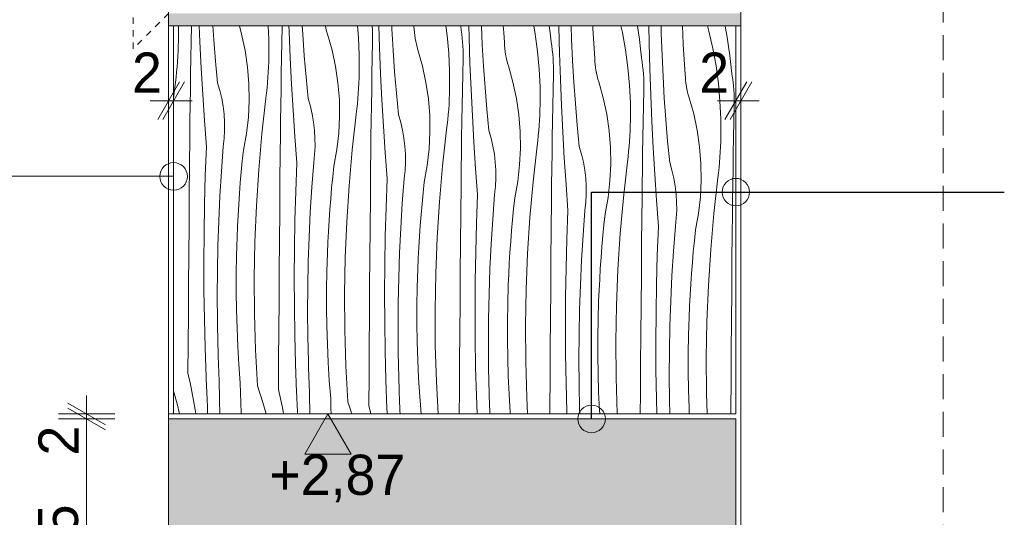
# Model space of a CAD drawing. Extents: x -366324 to -207045, y 68808 to 138616.
# Tile 73 of 170: x -306755 to -302832, y 92395 to 94377. Entities that reach past the tile are written whole.
import ezdxf

# ---------------------------------------------------------------- set-up
doc = ezdxf.new("R2010")
doc.units = 0
doc.header["$MEASUREMENT"] = 0
for name, pattern in [('Dashed', [564.444447, 282.222223, -282.222223]), ('Hidden Line', [50, 25, -25]), ('Krawędzie ukryte', [150, 100, -50])]:
    doc.linetypes.add(name, pattern=pattern)
for name, color, linetype, lineweight in [('A-Opisy_Nr_Pióra__21', 7, 'Continuous', 9), ('Arch kolorystyka_Nr_Pióra__41', 7, 'Continuous', 15), ('Arch okna_Nr_Pióra__21', 7, 'Continuous', 9), ('Arch wymiary_Nr_Pióra__19', 255, 'Continuous', 13), ('Arch wymiary_Nr_Pióra__21', 7, 'Continuous', 9), ('Arch ściany zewnętrzne_Nr_Pióra__21', 7, 'Continuous', 9), ('INWENT.ŚCIANY_Nr_Pióra__21', 7, 'Continuous', 9)]:
    doc.layers.add(name, color=color, linetype=linetype, lineweight=lineweight)
doc.layers.add('Arch kolorystyka_Nr_Pióra__22', color=7, linetype='Continuous', lineweight=9, true_color=0x7f7f7f)
doc.layers.add('Arch kolorystyka_Nr_Pióra__81', color=7, linetype='Continuous', lineweight=9, true_color=0x5d5d5d)
doc.layers.add('Arch wymiary', color=7, linetype='Continuous')
doc.styles.add('GENERATED_STYLE_1', font='txt')
doc.dimstyles.new('GENERATED_STYLE__2', dxfattribs={"dimtxt": 160.000002, "dimasz": 114, "dimexe": 0.18, "dimexo": 0, "dimgap": 0.09, "dimtad": 1, "dimdec": 0, "dimlfac": 0.1, "dimzin": 0, "dimdsep": 46, "dimtxsty": 'GENERATED_STYLE_1', "dimblk": 'ARROWHEAD_2', "dimblk1": 'ARROWHEAD_2', "dimblk2": 'ARROWHEAD_2', "dimcen": 0.09, "dimclrd": 7, "dimclre": 7, "dimclrt": 7, "dimazin": 0, "dimtfac": 1, "dimtdec": 4, "dimtmove": 0, "dimatfit": 3, "dimfxl": 0, "dimtolj": 1, "dimtzin": 0, "dimarcsym": 0})
doc.dimstyles.new('GENERATED_STYLE__4', dxfattribs={"dimtxt": 160.000002, "dimasz": 114, "dimexe": 0.18, "dimexo": 0, "dimgap": 0.09, "dimtad": 1, "dimtih": 1, "dimtoh": 1, "dimdec": 0, "dimlfac": 0.1, "dimzin": 0, "dimdsep": 46, "dimtxsty": 'GENERATED_STYLE_1', "dimblk": 'ARROWHEAD_2', "dimblk1": 'ARROWHEAD_2', "dimblk2": 'ARROWHEAD_2', "dimcen": 0.09, "dimclrd": 7, "dimclre": 7, "dimclrt": 7, "dimazin": 0, "dimtfac": 1, "dimtdec": 4, "dimtmove": 0, "dimatfit": 3, "dimfxl": 0, "dimtolj": 1, "dimtzin": 0, "dimarcsym": 0})
doc.dimstyles.new('GENERATED_STYLE__8', dxfattribs={"dimtxt": 0.18, "dimasz": 218.88, "dimexe": 0.18, "dimexo": 0.0625, "dimgap": 0.09, "dimtad": 0, "dimtih": 1, "dimtoh": 1, "dimdec": 4, "dimzin": 0, "dimdsep": 46, "dimcen": 0.09, "dimadec": 0, "dimazin": 0, "dimtfac": 1, "dimtdec": 4, "dimtmove": 0, "dimatfit": 3, "dimldrblk": 'ARROWHEAD_1', "dimfxl": 0, "dimtolj": 1, "dimtzin": 0, "dimarcsym": 0})

# ---------------------------------------------------------------- blocks, each defined once
blk = doc.blocks.new('*X90')
at = {"layer": 'Arch kolorystyka_Nr_Pióra__22', "linetype": 'Continuous'}
for p, q in [((-306122.5, 94352), (-306122.4, 94292.8)), ((-306071.7, 94288.5), (-306070.4, 94351.2)), ((-306070.4, 94351.2), (-306070.4, 94352)), ((-306037, 94289), (-306039.6, 94352)), ((-305981.3, 94296.9), (-305985.2, 94352)), ((-305870.4, 94319.5), (-305879.6, 94352)), ((-305764.7, 94352), (-305762.3, 94299.8)), ((-305710.2, 94287.6), (-305708.9, 94350.3)), ((-305708.9, 94350.3), (-305708.9, 94352)), ((-305681.1, 94330.1), (-305681.9, 94352)), ((-305627.2, 94318.9), (-305629.1, 94352)), ((-305534.6, 94342.8), (-305536.7, 94352)), ((-305409.5, 94352), (-305405.4, 94306.8)), ((-305350.3, 94351.3), (-305350.4, 94352)), ((-305349.3, 94335.2), (-305350.3, 94351.3)), ((-305320.9, 94266.6), (-305323.8, 94352)), ((-305272.1, 94341), (-305272.6, 94352)), ((-305183.8, 94349.6), (-305184, 94352)), ((-305183.3, 94337.8), (-305183.8, 94349.6)), ((-305056.8, 94352), (-305051.6, 94313.5)), ((-304997.7, 94352), (-304997.7, 94351.9)), ((-304995.3, 94336), (-304997.7, 94351.9)), ((-304964.2, 94307.8), (-304965.3, 94352)), ((-304911.8, 94277.5), (-304915.4, 94352)), ((-304826.4, 94326), (-304828, 94352)), ((-304706.7, 94352), (-304700.9, 94319.9)), ((-304644.9, 94352), (-304641.5, 94325)), ((-304606.6, 94349), (-304606.7, 94352)), ((-304604, 94244.3), (-304606.6, 94349)), ((-304555.7, 94299.6), (-304557.6, 94352)), ((-304470.9, 94342.2), (-304471.4, 94352)), ((-304359.2, 94352), (-304353.3, 94325.8)), ((-304293.9, 94352), (-304291.1, 94334.4)), ((-304246.4, 94285.5), (-304247.5, 94352)), ((-304198.6, 94321.8), (-304199.3, 94352)), ((-304112.6, 94318.6), (-304114, 94352)), ((-304014.4, 94352), (-304008.7, 94331.1)), ((-303944.6, 94352), (-303943, 94343.5)), ((-305856.4, 94254.4), (-305870.4, 94319.5)), ((-305676.8, 94225.5), (-305681.1, 94330.1)), ((-305621.1, 94233.4), (-305627.2, 94318.9)), ((-305531.7, 94331.3), (-305534.6, 94342.8)), ((-305528.3, 94320), (-305531.7, 94331.3)), ((-305510.2, 94256), (-305528.3, 94320)), ((-305405.4, 94306.8), (-305402.1, 94236.3)), ((-305348.7, 94319.1), (-305349.3, 94335.2)), ((-305348.5, 94302.9), (-305348.7, 94319.1)), ((-305267, 94255.4), (-305272.1, 94341)), ((-305182.4, 94326), (-305183.3, 94337.8)), ((-305181, 94314.2), (-305182.4, 94326)), ((-305179.2, 94302.5), (-305181, 94314.2)), ((-305051.6, 94313.5), (-305045.2, 94243.3)), ((-304993.2, 94319.9), (-304995.3, 94336)), ((-304991.4, 94303.9), (-304993.2, 94319.9)), ((-304960.7, 94203.1), (-304964.2, 94307.8)), ((-304823.6, 94286.1), (-304826.4, 94326)), ((-304700.9, 94319.9), (-304691.4, 94250)), ((-304641.5, 94325), (-304637.5, 94288.4)), ((-304468.7, 94302.3), (-304470.9, 94342.2)), ((-304353.3, 94325.8), (-304340.7, 94256.4)), ((-304291.1, 94334.4), (-304285.9, 94298)), ((-304195.5, 94236.1), (-304198.6, 94321.8)), ((-304110.7, 94278.7), (-304112.6, 94318.6)), ((-304008.7, 94331.1), (-303993, 94262.3)), ((-303943, 94343.5), (-303936.6, 94307.3)), ((-303936.6, 94307.3), (-303930.9, 94270.9)), ((-306123.7, 94251.5), (-306122.9, 94272.1)), ((-306122.9, 94272.1), (-306122.4, 94292.8)), ((-306072.8, 94225.8), (-306071.7, 94288.5)), ((-306031.8, 94184.4), (-306037, 94289)), ((-305974.2, 94211.5), (-305981.3, 94296.9)), ((-305762.3, 94299.8), (-305762.2, 94229.2)), ((-305711.4, 94225), (-305710.2, 94287.6)), ((-305350, 94224.1), (-305348.7, 94286.8)), ((-305348.7, 94286.8), (-305348.5, 94302.9)), ((-305177, 94290.9), (-305179.2, 94302.5)), ((-305174.4, 94279.3), (-305177, 94290.9)), ((-305171.5, 94267.8), (-305174.4, 94279.3)), ((-305168.1, 94256.5), (-305171.5, 94267.8)), ((-304990.1, 94287.8), (-304991.4, 94303.9)), ((-304989.1, 94271.7), (-304990.1, 94287.8)), ((-304988.5, 94255.6), (-304989.1, 94271.7)), ((-304906.8, 94191.9), (-304911.8, 94277.5)), ((-304823.1, 94274.3), (-304823.6, 94286.1)), ((-304822.1, 94262.5), (-304823.1, 94274.3)), ((-304635, 94272.4), (-304637.5, 94288.4)), ((-304633, 94256.4), (-304635, 94272.4)), ((-304551.6, 94214), (-304555.7, 94299.6)), ((-304466.2, 94262.5), (-304468.7, 94302.3)), ((-304285.9, 94298), (-304281.3, 94261.5)), ((-304243.8, 94180.8), (-304246.4, 94285.5)), ((-304108.5, 94238.8), (-304110.7, 94278.7)), ((-303930.9, 94270.9), (-303925.7, 94234.5)), ((-306126.1, 94210.4), (-306124.8, 94231)), ((-306124.8, 94231), (-306123.7, 94251.5)), ((-305846.8, 94188.6), (-305856.4, 94254.4)), ((-305762.7, 94208.6), (-305762.2, 94229.2)), ((-305614, 94147.9), (-305621.1, 94233.4)), ((-305496.2, 94190.9), (-305510.2, 94256)), ((-305402.1, 94236.3), (-305402, 94165.7)), ((-305316.6, 94162), (-305320.9, 94266.6)), ((-305260.9, 94169.9), (-305267, 94255.4)), ((-305149.9, 94192.5), (-305168.1, 94256.5)), ((-305045.2, 94243.3), (-305041.9, 94172.8)), ((-304988.3, 94239.4), (-304988.5, 94255.6)), ((-304988.5, 94223.3), (-304988.3, 94239.4)), ((-304820.8, 94250.7), (-304822.1, 94262.5)), ((-304819, 94239), (-304820.8, 94250.7)), ((-304816.8, 94227.3), (-304819, 94239)), ((-304691.4, 94250), (-304685, 94179.7)), ((-304631.2, 94240.4), (-304633, 94256.4)), ((-304629.9, 94224.3), (-304631.2, 94240.4)), ((-304600.5, 94139.6), (-304604, 94244.3)), ((-304463.4, 94222.6), (-304466.2, 94262.5)), ((-304340.7, 94256.4), (-304331.2, 94186.5)), ((-304281.3, 94261.5), (-304277.3, 94224.9)), ((-304191.4, 94150.4), (-304195.5, 94236.1)), ((-304106, 94198.9), (-304108.5, 94238.8)), ((-303993, 94262.3), (-303980.5, 94192.9)), ((-303925.7, 94234.5), (-303921.1, 94198)), ((-306129.6, 94169.3), (-306127.8, 94189.8)), ((-306127.8, 94189.8), (-306126.1, 94210.4)), ((-306073.8, 94163.1), (-306072.8, 94225.8)), ((-305966, 94126.1), (-305974.2, 94211.5)), ((-305841.4, 94122.3), (-305846.8, 94188.6)), ((-305763.5, 94188), (-305762.7, 94208.6)), ((-305712.6, 94162.3), (-305711.4, 94225)), ((-305671.6, 94120.9), (-305676.8, 94225.5)), ((-305486.6, 94125.1), (-305496.2, 94190.9)), ((-305351.2, 94161.5), (-305350, 94224.1)), ((-305136, 94127.4), (-305149.9, 94192.5)), ((-304989.8, 94160.6), (-304988.5, 94223.3)), ((-304956.4, 94098.5), (-304960.7, 94203.1)), ((-304900.7, 94106.4), (-304906.8, 94191.9)), ((-304814.2, 94215.8), (-304816.8, 94227.3)), ((-304811.2, 94204.3), (-304814.2, 94215.8)), ((-304807.9, 94193), (-304811.2, 94204.3)), ((-304789.7, 94128.9), (-304807.9, 94193)), ((-304628.9, 94208.2), (-304629.9, 94224.3)), ((-304628.3, 94192.1), (-304628.9, 94208.2)), ((-304628.1, 94175.9), (-304628.3, 94192.1)), ((-304546.6, 94128.4), (-304551.6, 94214)), ((-304462.9, 94210.8), (-304463.4, 94222.6)), ((-304461.9, 94198.9), (-304462.9, 94210.8)), ((-304460.6, 94187.2), (-304461.9, 94198.9)), ((-304274.8, 94208.9), (-304277.3, 94224.9)), ((-304272.7, 94192.9), (-304274.8, 94208.9)), ((-304271, 94176.9), (-304272.7, 94192.9)), ((-304103.2, 94159.1), (-304106, 94198.9)), ((-303980.5, 94192.9), (-303971, 94123)), ((-303921.1, 94198), (-303917.1, 94161.4)), ((-306131.8, 94148.8), (-306129.6, 94169.3)), ((-306074.7, 94100.5), (-306073.8, 94163.1)), ((-306025.7, 94079.8), (-306031.8, 94184.4)), ((-305765.9, 94146.9), (-305764.6, 94167.5)), ((-305764.6, 94167.5), (-305763.5, 94188)), ((-305713.6, 94099.6), (-305712.6, 94162.3)), ((-305402.5, 94145.1), (-305402, 94165.7)), ((-305352.4, 94098.8), (-305351.2, 94161.5)), ((-305311.4, 94057.4), (-305316.6, 94162)), ((-305253.8, 94084.4), (-305260.9, 94169.9)), ((-305041.9, 94172.8), (-305041.8, 94102.2)), ((-304991, 94097.9), (-304989.8, 94160.6)), ((-304685, 94179.7), (-304681.7, 94109.3)), ((-304629.6, 94097.1), (-304628.3, 94159.8)), ((-304628.3, 94159.8), (-304628.1, 94175.9)), ((-304458.8, 94175.5), (-304460.6, 94187.2)), ((-304456.6, 94163.8), (-304458.8, 94175.5)), ((-304454, 94152.3), (-304456.6, 94163.8)), ((-304451, 94140.8), (-304454, 94152.3)), ((-304331.2, 94186.5), (-304324.8, 94116.2)), ((-304269.7, 94160.8), (-304271, 94176.9)), ((-304268.7, 94144.7), (-304269.7, 94160.8)), ((-304240.3, 94076.1), (-304243.8, 94180.8)), ((-304186.4, 94064.9), (-304191.4, 94150.4)), ((-304102.7, 94147.2), (-304103.2, 94159.1)), ((-303914.6, 94145.4), (-303917.1, 94161.4)), ((-306141.4, 94063.9), (-306134.2, 94128.3)), ((-306134.2, 94128.3), (-306131.8, 94148.8)), ((-305956.9, 94095.2), (-305966, 94126.1)), ((-305840.4, 94055.7), (-305841.4, 94122.3)), ((-305769.4, 94105.8), (-305767.5, 94126.3)), ((-305767.5, 94126.3), (-305765.9, 94146.9)), ((-305665.5, 94016.3), (-305671.6, 94120.9)), ((-305605.8, 94062.6), (-305614, 94147.9)), ((-305481.2, 94058.7), (-305486.6, 94125.1)), ((-305404.4, 94103.9), (-305403.3, 94124.5)), ((-305403.3, 94124.5), (-305402.5, 94145.1)), ((-305126.4, 94061.5), (-305136, 94127.4)), ((-304775.8, 94063.9), (-304789.7, 94128.9)), ((-304596.2, 94035), (-304600.5, 94139.6)), ((-304540.5, 94042.8), (-304546.6, 94128.4)), ((-304447.7, 94129.5), (-304451, 94140.8)), ((-304429.5, 94065.4), (-304447.7, 94129.5)), ((-304324.8, 94116.2), (-304321.5, 94045.7)), ((-304268.1, 94128.5), (-304268.7, 94144.7)), ((-304267.9, 94112.4), (-304268.1, 94128.5)), ((-304268.1, 94096.3), (-304267.9, 94112.4)), ((-304101.7, 94135.4), (-304102.7, 94147.2)), ((-304100.4, 94123.7), (-304101.7, 94135.4)), ((-304098.6, 94112), (-304100.4, 94123.7)), ((-304096.4, 94100.3), (-304098.6, 94112)), ((-303971, 94123), (-303964.6, 94052.7)), ((-303912.5, 94129.4), (-303914.6, 94145.4)), ((-303910.8, 94113.4), (-303912.5, 94129.4)), ((-303909.5, 94097.3), (-303910.8, 94113.4)), ((-306075.6, 94037.8), (-306074.7, 94100.5)), ((-306018.8, 93975.3), (-306025.7, 94079.8)), ((-305949.6, 94063.9), (-305956.9, 94095.2)), ((-305774, 94064.8), (-305771.6, 94085.3)), ((-305771.6, 94085.3), (-305769.4, 94105.8)), ((-305714.5, 94036.9), (-305713.6, 94099.6)), ((-305407.3, 94062.8), (-305405.7, 94083.4)), ((-305405.7, 94083.4), (-305404.4, 94103.9)), ((-305353.4, 94036.1), (-305352.4, 94098.8)), ((-305245.6, 93999.1), (-305253.8, 94084.4)), ((-305043.1, 94061), (-305042.3, 94081.6)), ((-305042.3, 94081.6), (-305041.8, 94102.2)), ((-304992.2, 94035.3), (-304991, 94097.9)), ((-304951.2, 93993.9), (-304956.4, 94098.5)), ((-304893.6, 94020.9), (-304900.7, 94106.4)), ((-304681.7, 94109.3), (-304681.5, 94038.7)), ((-304630.8, 94034.4), (-304629.6, 94097.1)), ((-304269.4, 94033.6), (-304268.1, 94096.3)), ((-304236, 93971.4), (-304240.3, 94076.1)), ((-304093.8, 94088.7), (-304096.4, 94100.3)), ((-304090.8, 94077.3), (-304093.8, 94088.7)), ((-304087.4, 94065.9), (-304090.8, 94077.3)), ((-303908.5, 94081.2), (-303909.5, 94097.3)), ((-303907.9, 94065), (-303908.5, 94081.2)), ((-306076.3, 93975.1), (-306075.6, 94037.8)), ((-305944, 94032.2), (-305949.6, 94063.9)), ((-305940.3, 94000.3), (-305944, 94032.2)), ((-305843.7, 93989.3), (-305840.4, 94055.7)), ((-305790, 93922.3), (-305774, 94064.8)), ((-305715.4, 93974.3), (-305714.5, 94036.9)), ((-305596.7, 94031.7), (-305605.8, 94062.6)), ((-305589.4, 94000.4), (-305596.7, 94031.7)), ((-305480.2, 93992.2), (-305481.2, 94058.7)), ((-305411.4, 94021.8), (-305409.2, 94042.3)), ((-305409.2, 94042.3), (-305407.3, 94062.8)), ((-305354.3, 93973.4), (-305353.4, 94036.1)), ((-305305.3, 93952.8), (-305311.4, 94057.4)), ((-305121, 93995.2), (-305126.4, 94061.5)), ((-305045.5, 94019.9), (-305044.2, 94040.4)), ((-305044.2, 94040.4), (-305043.1, 94061)), ((-304993.2, 93972.6), (-304992.2, 94035.3)), ((-304766.2, 93998), (-304775.8, 94063.9)), ((-304682.1, 94018.1), (-304681.5, 94038.7)), ((-304632, 93971.8), (-304630.8, 94034.4)), ((-304591, 93930.3), (-304596.2, 94035)), ((-304533.4, 93957.4), (-304540.5, 94042.8)), ((-304415.6, 94000.4), (-304429.5, 94065.4)), ((-304321.5, 94045.7), (-304321.3, 93975.2)), ((-304270.6, 93970.9), (-304269.4, 94033.6)), ((-304180.3, 93979.3), (-304186.4, 94064.9)), ((-304069.3, 94001.9), (-304087.4, 94065.9)), ((-303964.6, 94052.7), (-303961.3, 93982.2)), ((-303909.2, 93970.1), (-303907.9, 94032.7)), ((-303907.7, 94048.9), (-303907.9, 94065)), ((-303907.9, 94032.7), (-303907.7, 94048.9)), ((-305938.4, 93968.1), (-305940.3, 94000.3)), ((-305658.6, 93911.8), (-305665.5, 94016.3)), ((-305583.8, 93968.7), (-305589.4, 94000.4)), ((-305429.8, 93858.8), (-305413.8, 94001.3)), ((-305413.8, 94001.3), (-305411.4, 94021.8)), ((-305236.5, 93968.2), (-305245.6, 93999.1)), ((-305120, 93928.7), (-305121, 93995.2)), ((-305049, 93978.8), (-305047.1, 93999.3)), ((-305047.1, 93999.3), (-305045.5, 94019.9)), ((-304945.1, 93889.3), (-304951.2, 93993.9)), ((-304885.4, 93935.6), (-304893.6, 94020.9)), ((-304760.8, 93931.7), (-304766.2, 93998)), ((-304684, 93976.9), (-304682.9, 93997.5)), ((-304682.9, 93997.5), (-304682.1, 94018.1)), ((-304406, 93934.5), (-304415.6, 94000.4)), ((-304055.4, 93936.8), (-304069.3, 94001.9)), ((-306076.9, 93912.4), (-306076.3, 93975.1)), ((-306011, 93870.9), (-306018.8, 93975.3)), ((-305938.3, 93936), (-305938.4, 93968.1)), ((-305851.3, 93923.2), (-305843.7, 93989.3)), ((-305716.1, 93911.6), (-305715.4, 93974.3)), ((-305580.1, 93936.8), (-305583.8, 93968.7)), ((-305483.5, 93925.8), (-305480.2, 93992.2)), ((-305355.2, 93910.8), (-305354.3, 93973.4)), ((-305229.2, 93936.9), (-305236.5, 93968.2)), ((-305053.6, 93937.8), (-305051.2, 93958.3)), ((-305051.2, 93958.3), (-305049, 93978.8)), ((-304994.1, 93909.9), (-304993.2, 93972.6)), ((-304686.9, 93935.8), (-304685.3, 93956.3)), ((-304685.3, 93956.3), (-304684, 93976.9)), ((-304633, 93909.1), (-304632, 93971.8)), ((-304525.2, 93872), (-304533.4, 93957.4)), ((-304322.7, 93934), (-304321.9, 93954.6)), ((-304321.9, 93954.6), (-304321.3, 93975.2)), ((-304271.8, 93908.2), (-304270.6, 93970.9)), ((-304230.8, 93866.8), (-304236, 93971.4)), ((-304173.2, 93893.9), (-304180.3, 93979.3)), ((-303961.3, 93982.2), (-303961.1, 93911.7)), ((-303910.4, 93907.4), (-303909.2, 93970.1)), ((-305940, 93903.8), (-305938.3, 93936)), ((-305863.2, 93857.7), (-305851.3, 93923.2)), ((-305802.6, 93779.4), (-305790, 93922.3)), ((-305578.2, 93904.6), (-305580.1, 93936.8)), ((-305491.1, 93859.7), (-305483.5, 93925.8)), ((-305298.4, 93848.3), (-305305.3, 93952.8)), ((-305223.6, 93905.2), (-305229.2, 93936.9)), ((-305123.3, 93862.2), (-305120, 93928.7)), ((-305069.6, 93795.2), (-305053.6, 93937.8)), ((-304876.3, 93904.7), (-304885.4, 93935.6)), ((-304759.8, 93865.2), (-304760.8, 93931.7)), ((-304691, 93894.8), (-304688.8, 93915.3)), ((-304688.8, 93915.3), (-304686.9, 93935.8)), ((-304584.9, 93825.8), (-304591, 93930.3)), ((-304400.6, 93868.2), (-304406, 93934.5)), ((-304323.8, 93913.4), (-304322.7, 93934)), ((-304045.8, 93871), (-304055.4, 93936.8)), ((-306078, 93794.4), (-306076.9, 93912.4)), ((-305943.5, 93871.9), (-305940, 93903.8)), ((-305716.7, 93848.9), (-305716.1, 93911.6)), ((-305650.8, 93807.4), (-305658.6, 93911.8)), ((-305578.1, 93872.5), (-305578.2, 93904.6)), ((-305355.9, 93848.1), (-305355.2, 93910.8)), ((-305219.9, 93873.2), (-305223.6, 93905.2)), ((-304995, 93847.2), (-304994.1, 93909.9)), ((-304938.2, 93784.8), (-304945.1, 93889.3)), ((-304869, 93873.4), (-304876.3, 93904.7)), ((-304693.4, 93874.3), (-304691, 93894.8)), ((-304633.9, 93846.4), (-304633, 93909.1)), ((-304326.7, 93872.3), (-304325.1, 93892.8)), ((-304325.1, 93892.8), (-304323.8, 93913.4)), ((-304272.8, 93845.6), (-304271.8, 93908.2)), ((-304165, 93808.5), (-304173.2, 93893.9)), ((-303962.5, 93870.5), (-303961.7, 93891.1)), ((-303961.7, 93891.1), (-303961.1, 93911.7)), ((-303911.6, 93844.7), (-303910.4, 93907.4)), ((-306015.4, 93756.5), (-306011, 93870.9)), ((-305950.9, 93773), (-305943.5, 93871.9)), ((-305867.8, 93814.4), (-305863.2, 93857.7)), ((-305717.8, 93730.9), (-305716.7, 93848.9)), ((-305583.3, 93808.3), (-305579.8, 93840.3)), ((-305579.8, 93840.3), (-305578.1, 93872.5)), ((-305503, 93794.2), (-305491.1, 93859.7)), ((-305442.4, 93715.9), (-305429.8, 93858.8)), ((-305356.5, 93785.4), (-305355.9, 93848.1)), ((-305290.6, 93743.9), (-305298.4, 93848.3)), ((-305218, 93841.1), (-305219.9, 93873.2)), ((-305217.9, 93808.9), (-305218, 93841.1)), ((-305130.9, 93796.1), (-305123.3, 93862.2)), ((-304995.7, 93784.6), (-304995, 93847.2)), ((-304863.4, 93841.7), (-304869, 93873.4)), ((-304859.7, 93809.7), (-304863.4, 93841.7)), ((-304763.1, 93798.7), (-304759.8, 93865.2)), ((-304709.4, 93731.7), (-304693.4, 93874.3)), ((-304634.7, 93783.7), (-304633.9, 93846.4)), ((-304516.1, 93841.2), (-304525.2, 93872)), ((-304508.8, 93809.9), (-304516.1, 93841.2)), ((-304399.6, 93801.7), (-304400.6, 93868.2)), ((-304330.8, 93831.2), (-304328.6, 93851.7)), ((-304328.6, 93851.7), (-304326.7, 93872.3)), ((-304273.7, 93782.9), (-304272.8, 93845.6)), ((-304224.7, 93762.3), (-304230.8, 93866.8)), ((-304040.4, 93804.7), (-304045.8, 93871)), ((-303964.9, 93829.3), (-303963.6, 93849.9)), ((-303963.6, 93849.9), (-303962.5, 93870.5)), ((-303912.6, 93782.1), (-303911.6, 93844.7)), ((-305872, 93771.1), (-305867.8, 93814.4)), ((-305655.2, 93693), (-305650.8, 93807.4)), ((-305590.7, 93709.5), (-305583.3, 93808.3)), ((-305219.6, 93776.8), (-305217.9, 93808.9)), ((-304857.7, 93777.6), (-304859.7, 93809.7)), ((-304770.7, 93732.6), (-304763.1, 93798.7)), ((-304578, 93721.3), (-304584.9, 93825.8)), ((-304503.2, 93778.2), (-304508.8, 93809.9)), ((-304402.9, 93735.2), (-304399.6, 93801.7)), ((-304349.2, 93668.2), (-304333.2, 93810.8)), ((-304333.2, 93810.8), (-304330.8, 93831.2)), ((-304155.9, 93777.7), (-304165, 93808.5)), ((-304039.4, 93738.2), (-304040.4, 93804.7)), ((-303968.4, 93788.2), (-303966.5, 93808.8)), ((-303966.5, 93808.8), (-303964.9, 93829.3)), ((-306079, 93676.4), (-306078, 93794.4)), ((-305957, 93674), (-305950.9, 93773)), ((-305875.8, 93727.7), (-305872, 93771.1)), ((-305811.8, 93636.2), (-305802.6, 93779.4)), ((-305507.6, 93750.9), (-305503, 93794.2)), ((-305357.6, 93667.4), (-305356.5, 93785.4)), ((-305223.1, 93744.8), (-305219.6, 93776.8)), ((-305142.8, 93730.7), (-305130.9, 93796.1)), ((-305082.2, 93652.3), (-305069.6, 93795.2)), ((-304996.3, 93721.9), (-304995.7, 93784.6)), ((-304930.4, 93680.3), (-304938.2, 93784.8)), ((-304857.7, 93745.4), (-304857.7, 93777.6)), ((-304635.5, 93721), (-304634.7, 93783.7)), ((-304499.5, 93746.2), (-304503.2, 93778.2)), ((-304274.5, 93720.2), (-304273.7, 93782.9)), ((-304217.8, 93657.8), (-304224.7, 93762.3)), ((-304148.6, 93746.3), (-304155.9, 93777.7)), ((-303973, 93747.3), (-303970.6, 93767.7)), ((-303970.6, 93767.7), (-303968.4, 93788.2)), ((-303913.5, 93719.4), (-303912.6, 93782.1)), ((-306018.5, 93642.1), (-306015.4, 93756.5)), ((-305879.2, 93684.3), (-305875.8, 93727.7)), ((-305718.8, 93612.8), (-305717.8, 93730.9)), ((-305511.8, 93707.6), (-305507.6, 93750.9)), ((-305295, 93629.5), (-305290.6, 93743.9)), ((-305230.5, 93646), (-305223.1, 93744.8)), ((-305147.4, 93687.4), (-305142.8, 93730.7)), ((-304997.4, 93603.8), (-304996.3, 93721.9)), ((-304859.4, 93713.3), (-304857.7, 93745.4)), ((-304782.6, 93667.2), (-304770.7, 93732.6)), ((-304722, 93588.8), (-304709.4, 93731.7)), ((-304636.1, 93658.4), (-304635.5, 93721)), ((-304570.2, 93616.8), (-304578, 93721.3)), ((-304497.5, 93714.1), (-304499.5, 93746.2)), ((-304410.5, 93669.1), (-304402.9, 93735.2)), ((-304275.3, 93657.5), (-304274.5, 93720.2)), ((-304143, 93714.7), (-304148.6, 93746.3)), ((-304042.7, 93671.7), (-304039.4, 93738.2)), ((-303989, 93604.7), (-303973, 93747.3)), ((-303914.3, 93656.7), (-303913.5, 93719.4)), ((-305882.2, 93640.9), (-305879.2, 93684.3)), ((-305658.3, 93578.6), (-305655.2, 93693)), ((-305596.8, 93610.5), (-305590.7, 93709.5)), ((-305515.6, 93664.2), (-305511.8, 93707.6)), ((-305451.6, 93572.7), (-305442.4, 93715.9)), ((-305151.6, 93644.1), (-305147.4, 93687.4)), ((-304934.8, 93566), (-304930.4, 93680.3)), ((-304870.3, 93582.5), (-304862.9, 93681.3)), ((-304862.9, 93681.3), (-304859.4, 93713.3)), ((-304499.2, 93649.8), (-304497.4, 93681.9)), ((-304497.4, 93681.9), (-304497.5, 93714.1)), ((-304139.3, 93682.7), (-304143, 93714.7)), ((-304137.3, 93650.6), (-304139.3, 93682.7)), ((-306080, 93558.3), (-306079, 93676.4)), ((-306020.4, 93527.6), (-306018.5, 93642.1)), ((-305961.7, 93575), (-305957, 93674)), ((-305884.8, 93597.5), (-305882.2, 93640.9)), ((-305519, 93620.8), (-305515.6, 93664.2)), ((-305358.6, 93549.3), (-305357.6, 93667.4)), ((-305236.6, 93547), (-305230.5, 93646)), ((-305155.4, 93600.7), (-305151.6, 93644.1)), ((-305091.4, 93509.2), (-305082.2, 93652.3)), ((-304787.2, 93623.9), (-304782.6, 93667.2)), ((-304637.2, 93540.3), (-304636.1, 93658.4)), ((-304502.7, 93617.8), (-304499.2, 93649.8)), ((-304422.4, 93603.6), (-304410.5, 93669.1)), ((-304361.8, 93525.3), (-304349.2, 93668.2)), ((-304275.9, 93594.9), (-304275.3, 93657.5)), ((-304210, 93553.3), (-304217.8, 93657.8)), ((-304137.2, 93618.4), (-304137.3, 93650.6)), ((-304050.3, 93605.6), (-304042.7, 93671.7)), ((-303915.1, 93594), (-303914.3, 93656.7)), ((-305817.7, 93492.9), (-305811.8, 93636.2)), ((-305719.8, 93494.8), (-305718.8, 93612.8)), ((-305601.5, 93511.5), (-305596.8, 93610.5)), ((-305522, 93577.4), (-305519, 93620.8)), ((-305298.1, 93515), (-305295, 93629.5)), ((-305158.8, 93557.3), (-305155.4, 93600.7)), ((-304998.4, 93485.8), (-304997.4, 93603.8)), ((-304791.4, 93580.5), (-304787.2, 93623.9)), ((-304574.6, 93502.4), (-304570.2, 93616.8)), ((-304510.1, 93518.9), (-304502.7, 93617.8)), ((-304427, 93560.4), (-304422.4, 93603.6)), ((-304139, 93586.3), (-304137.2, 93618.4)), ((-304062.2, 93540.1), (-304050.3, 93605.6)), ((-304001.6, 93461.8), (-303989, 93604.7)), ((-305965, 93475.9), (-305961.7, 93575)), ((-305887.1, 93554), (-305884.8, 93597.5)), ((-305660.2, 93464.1), (-305658.3, 93578.6)), ((-305524.6, 93533.9), (-305522, 93577.4)), ((-305457.5, 93429.4), (-305451.6, 93572.7)), ((-304937.9, 93451.5), (-304934.8, 93566)), ((-304876.4, 93483.5), (-304870.3, 93582.5)), ((-304795.2, 93537.2), (-304791.4, 93580.5)), ((-304731.2, 93445.7), (-304722, 93588.8)), ((-304277, 93476.8), (-304275.9, 93594.9)), ((-304142.5, 93554.3), (-304139, 93586.3)), ((-303915.7, 93531.3), (-303915.1, 93594)), ((-306080.9, 93440.3), (-306080, 93558.3)), ((-306021.1, 93413.1), (-306020.4, 93527.6)), ((-305888.9, 93510.5), (-305887.1, 93554)), ((-305526.9, 93490.5), (-305524.6, 93533.9)), ((-305359.6, 93431.3), (-305358.6, 93549.3)), ((-305241.3, 93448), (-305236.6, 93547)), ((-305161.8, 93513.9), (-305158.8, 93557.3)), ((-304798.6, 93493.8), (-304795.2, 93537.2)), ((-304638.2, 93422.3), (-304637.2, 93540.3)), ((-304431.2, 93517), (-304427, 93560.4)), ((-304371, 93382.2), (-304361.8, 93525.3)), ((-304214.4, 93438.9), (-304210, 93553.3)), ((-304149.9, 93455.4), (-304142.5, 93554.3)), ((-304066.8, 93496.8), (-304062.2, 93540.1)), ((-303916.8, 93413.3), (-303915.7, 93531.3)), ((-305891.1, 93438.1), (-305888.9, 93510.5)), ((-305820.2, 93349.4), (-305817.7, 93492.9)), ((-305720.7, 93376.8), (-305719.8, 93494.8)), ((-305604.8, 93412.4), (-305601.5, 93511.5)), ((-305528.7, 93447), (-305526.9, 93490.5)), ((-305300, 93400.6), (-305298.1, 93515)), ((-305164.4, 93470.4), (-305161.8, 93513.9)), ((-305097.3, 93365.9), (-305091.4, 93509.2)), ((-304999.4, 93367.8), (-304998.4, 93485.8)), ((-304881.1, 93384.5), (-304876.4, 93483.5)), ((-304801.6, 93450.4), (-304798.6, 93493.8)), ((-304577.7, 93388), (-304574.6, 93502.4)), ((-304516.2, 93420), (-304510.1, 93518.9)), ((-304435, 93473.7), (-304431.2, 93517)), ((-304071, 93453.5), (-304066.8, 93496.8)), ((-305967, 93376.8), (-305965, 93475.9)), ((-305660.9, 93349.6), (-305660.2, 93464.1)), ((-305530.9, 93374.6), (-305528.7, 93447)), ((-305244.6, 93348.9), (-305241.3, 93448)), ((-305166.6, 93427), (-305164.4, 93470.4)), ((-304939.8, 93337.1), (-304937.9, 93451.5)), ((-304804.2, 93406.9), (-304801.6, 93450.4)), ((-304737.1, 93302.3), (-304731.2, 93445.7)), ((-304438.4, 93430.3), (-304435, 93473.7)), ((-304278, 93358.8), (-304277, 93476.8)), ((-304156, 93356.5), (-304149.9, 93455.4)), ((-304074.8, 93410.2), (-304071, 93453.5)), ((-304010.8, 93318.6), (-304001.6, 93461.8)), ((-306081.8, 93322.3), (-306080.9, 93440.3)), ((-306020.6, 93298.7), (-306021.1, 93413.1)), ((-305892.2, 93365.7), (-305891.1, 93438.1)), ((-305606.8, 93313.3), (-305604.8, 93412.4)), ((-305460, 93285.9), (-305457.5, 93429.4)), ((-305360.5, 93313.3), (-305359.6, 93431.3)), ((-305168.5, 93383.5), (-305166.6, 93427)), ((-304806.4, 93363.4), (-304804.2, 93406.9)), ((-304639.2, 93304.3), (-304638.2, 93422.3)), ((-304520.9, 93321), (-304516.2, 93420)), ((-304441.4, 93386.9), (-304438.4, 93430.3)), ((-304217.5, 93324.5), (-304214.4, 93438.9)), ((-304078.2, 93366.8), (-304074.8, 93410.2)), ((-303917.8, 93295.3), (-303916.8, 93413.3)), ((-305967.7, 93277.7), (-305967, 93376.8)), ((-305892.2, 93293.2), (-305892.2, 93365.7)), ((-305721.6, 93258.7), (-305720.7, 93376.8)), ((-305532, 93302.1), (-305530.9, 93374.6)), ((-305300.7, 93286.1), (-305300, 93400.6)), ((-305170.7, 93311.1), (-305168.5, 93383.5)), ((-305099.8, 93222.4), (-305097.3, 93365.9)), ((-305000.3, 93249.8), (-304999.4, 93367.8)), ((-304884.4, 93285.4), (-304881.1, 93384.5)), ((-304579.6, 93273.6), (-304577.7, 93388)), ((-304444, 93343.4), (-304441.4, 93386.9)), ((-304376.9, 93238.8), (-304371, 93382.2)), ((-304081.2, 93323.3), (-304078.2, 93366.8)), ((-305819.3, 93206), (-305820.2, 93349.4)), ((-305660.4, 93235.2), (-305660.9, 93349.6)), ((-305246.6, 93249.8), (-305244.6, 93348.9)), ((-304940.5, 93222.6), (-304939.8, 93337.1)), ((-304808.3, 93320), (-304806.4, 93363.4)), ((-304446.2, 93299.9), (-304444, 93343.4)), ((-304278.9, 93240.8), (-304278, 93358.8)), ((-304160.7, 93257.5), (-304156, 93356.5)), ((-306082.6, 93204.2), (-306081.8, 93322.3)), ((-306018.9, 93184.2), (-306020.6, 93298.7)), ((-305891.1, 93220.8), (-305892.2, 93293.2)), ((-305607.5, 93214.2), (-305606.8, 93313.3)), ((-305532, 93229.7), (-305532, 93302.1)), ((-305361.4, 93195.2), (-305360.5, 93313.3)), ((-305171.8, 93238.6), (-305170.7, 93311.1)), ((-304810.5, 93247.5), (-304808.3, 93320)), ((-304739.6, 93158.9), (-304737.1, 93302.3)), ((-304640.1, 93186.2), (-304639.2, 93304.3)), ((-304524.2, 93221.9), (-304520.9, 93321)), ((-304448.1, 93256.4), (-304446.2, 93299.9)), ((-304219.4, 93210), (-304217.5, 93324.5)), ((-304083.8, 93279.9), (-304081.2, 93323.3)), ((-304016.7, 93175.3), (-304010.8, 93318.6)), ((-303918.7, 93177.2), (-303917.8, 93295.3)), ((-305967, 93178.5), (-305967.7, 93277.7)), ((-305722.4, 93140.7), (-305721.6, 93258.7)), ((-305459.1, 93142.5), (-305460, 93285.9)), ((-305300.2, 93171.7), (-305300.7, 93286.1)), ((-305247.3, 93150.7), (-305246.6, 93249.8)), ((-305001.2, 93131.7), (-305000.3, 93249.8)), ((-304886.4, 93186.3), (-304884.4, 93285.4)), ((-304811.6, 93175.1), (-304810.5, 93247.5)), ((-304580.3, 93159.1), (-304579.6, 93273.6)), ((-304450.3, 93184), (-304448.1, 93256.4)), ((-304164, 93158.4), (-304160.7, 93257.5)), ((-304086, 93236.4), (-304083.8, 93279.9)), ((-305888.9, 93148.4), (-305891.1, 93220.8)), ((-305658.7, 93120.7), (-305660.4, 93235.2)), ((-305606.8, 93115), (-305607.5, 93214.2)), ((-305530.9, 93157.3), (-305532, 93229.7)), ((-305171.8, 93166.2), (-305171.8, 93238.6)), ((-305098.9, 93079), (-305099.8, 93222.4)), ((-304940, 93108.1), (-304940.5, 93222.6)), ((-304526.2, 93122.8), (-304524.2, 93221.9)), ((-304379.4, 93095.4), (-304376.9, 93238.8)), ((-304279.9, 93122.7), (-304278.9, 93240.8)), ((-304220.1, 93095.6), (-304219.4, 93210)), ((-304087.9, 93192.9), (-304086, 93236.4)), ((-306083.5, 93086.2), (-306082.6, 93204.2)), ((-306015.9, 93069.8), (-306018.9, 93184.2)), ((-305964.9, 93079.4), (-305967, 93178.5)), ((-305815.1, 93062.6), (-305819.3, 93206)), ((-305362.2, 93077.2), (-305361.4, 93195.2)), ((-305298.5, 93057.2), (-305300.2, 93171.7)), ((-304887, 93087.1), (-304886.4, 93186.3)), ((-304811.6, 93102.7), (-304811.6, 93175.1)), ((-304641, 93068.2), (-304640.1, 93186.2)), ((-304451.4, 93111.6), (-304450.3, 93184)), ((-304090.1, 93120.5), (-304087.9, 93192.9)), ((-304019.2, 93031.9), (-304016.7, 93175.3)), ((-303919.7, 93059.2), (-303918.7, 93177.2)), ((-305885.7, 93076), (-305888.9, 93148.4)), ((-305723.2, 93022.7), (-305722.4, 93140.7)), ((-305528.7, 93084.8), (-305530.9, 93157.3)), ((-305454.9, 92999.1), (-305459.1, 93142.5)), ((-305246.5, 93051.5), (-305247.3, 93150.7)), ((-305170.7, 93093.7), (-305171.8, 93166.2)), ((-305002, 93013.7), (-305001.2, 93131.7)), ((-304738.7, 93015.5), (-304739.6, 93158.9)), ((-304579.8, 93044.6), (-304580.3, 93159.1)), ((-304166, 93059.3), (-304164, 93158.4)), ((-305655.7, 93006.3), (-305658.7, 93120.7)), ((-305604.7, 93015.9), (-305606.8, 93115)), ((-305168.5, 93021.3), (-305170.7, 93093.7)), ((-304938.3, 92993.7), (-304940, 93108.1)), ((-304810.5, 93030.2), (-304811.6, 93102.7)), ((-304526.8, 93023.6), (-304526.2, 93122.8)), ((-304451.4, 93039.2), (-304451.4, 93111.6)), ((-304378.5, 92951.9), (-304379.4, 93095.4)), ((-304280.8, 93004.7), (-304279.9, 93122.7)), ((-304219.6, 92981.1), (-304220.1, 93095.6)), ((-304091.2, 93048.1), (-304090.1, 93120.5)), ((-306084.2, 92968.2), (-306083.5, 93086.2)), ((-306011.8, 92955.4), (-306015.9, 93069.8)), ((-305964.4, 93062.8), (-305964.9, 93079.4)), ((-305963.9, 93046.1), (-305964.4, 93062.8)), ((-305881.3, 93003.7), (-305885.7, 93076)), ((-305807.4, 92919.4), (-305815.1, 93062.6)), ((-305525.5, 93012.5), (-305528.7, 93084.8)), ((-305363, 92959.2), (-305362.2, 93077.2)), ((-305295.5, 92942.8), (-305298.5, 93057.2)), ((-305244.5, 92952.4), (-305246.5, 93051.5)), ((-305094.7, 92935.6), (-305098.9, 93079)), ((-304886.3, 92988), (-304887, 93087.1)), ((-304641.8, 92950.2), (-304641, 93068.2)), ((-304166.6, 92960.1), (-304166, 93059.3)), ((-303920.6, 92941.2), (-303919.7, 93059.2)), ((-305963.4, 93029.5), (-305963.9, 93046.1)), ((-305962.8, 93012.8), (-305963.4, 93029.5)), ((-305962.1, 92996.2), (-305962.8, 93012.8)), ((-305724, 92904.6), (-305723.2, 93022.7)), ((-305604.2, 92999.3), (-305604.7, 93015.9)), ((-305521.1, 92940.2), (-305525.5, 93012.5)), ((-305165.3, 92949), (-305168.5, 93021.3)), ((-305002.8, 92895.7), (-305002, 93013.7)), ((-304808.3, 92957.8), (-304810.5, 93030.2)), ((-304734.5, 92872.1), (-304738.7, 93015.5)), ((-304578, 92930.2), (-304579.8, 93044.6)), ((-304526.1, 92924.5), (-304526.8, 93023.6)), ((-304450.3, 92966.7), (-304451.4, 93039.2)), ((-304091.2, 92975.6), (-304091.2, 93048.1)), ((-304018.3, 92888.4), (-304019.2, 93031.9)), ((-305961.5, 92979.5), (-305962.1, 92996.2)), ((-305960.8, 92962.9), (-305961.5, 92979.5)), ((-305875.9, 92931.4), (-305881.3, 93003.7)), ((-305651.6, 92891.9), (-305655.7, 93006.3)), ((-305603.7, 92982.6), (-305604.2, 92999.3)), ((-305603.2, 92966), (-305603.7, 92982.6)), ((-305447.2, 92855.8), (-305454.9, 92999.1)), ((-304935.3, 92879.2), (-304938.3, 92993.7)), ((-304884.3, 92888.9), (-304886.3, 92988)), ((-304281.6, 92886.7), (-304280.8, 93004.7)), ((-304217.8, 92866.7), (-304219.6, 92981.1)), ((-304090.1, 92903.2), (-304091.2, 92975.6)), ((-306084.2, 92968.2), (-306076.1, 92932.3)), ((-306011.2, 92941.4), (-306011.8, 92955.4)), ((-306010.6, 92927.3), (-306011.2, 92941.4)), ((-305960, 92946.3), (-305960.8, 92962.9)), ((-305959, 92860.5), (-305960, 92946.3)), ((-305602.6, 92949.3), (-305603.2, 92966)), ((-305601.9, 92932.7), (-305602.6, 92949.3)), ((-305515.7, 92867.9), (-305521.1, 92940.2)), ((-305363.8, 92841.1), (-305363, 92959.2)), ((-305291.4, 92828.4), (-305295.5, 92942.8)), ((-305244, 92935.8), (-305244.5, 92952.4)), ((-305243.5, 92919.1), (-305244, 92935.8)), ((-305160.9, 92876.6), (-305165.3, 92949)), ((-305087.8, 92807), (-305094.7, 92935.6)), ((-304805.1, 92885.4), (-304808.3, 92957.8)), ((-304642.6, 92832.1), (-304641.8, 92950.2)), ((-304448.1, 92894.3), (-304450.3, 92966.7)), ((-304374.3, 92808.6), (-304378.5, 92951.9)), ((-304165.9, 92861), (-304166.6, 92960.1)), ((-303921.4, 92823.1), (-303920.6, 92941.2)), ((-306141.4, 92899.2), (-306127.3, 92847.7)), ((-306076.1, 92932.3), (-306068.5, 92896.2)), ((-306068.5, 92896.2), (-306061.6, 92860.1)), ((-306010, 92913.3), (-306010.6, 92927.3)), ((-306009.3, 92899.3), (-306010, 92913.3)), ((-306008.7, 92885.3), (-306009.3, 92899.3)), ((-305875.1, 92891.5), (-305875.9, 92931.4)), ((-305807.4, 92919.4), (-305785.8, 92852.2)), ((-305724, 92904.6), (-305715.9, 92868.7)), ((-305601.3, 92916), (-305601.9, 92932.7)), ((-305600.6, 92899.4), (-305601.3, 92916)), ((-305599.8, 92882.7), (-305600.6, 92899.4)), ((-305242.9, 92902.5), (-305243.5, 92919.1)), ((-305242.4, 92885.8), (-305242.9, 92902.5)), ((-305003.4, 92807), (-305002.8, 92895.7)), ((-304575.1, 92815.7), (-304578, 92930.2)), ((-304524.1, 92825.4), (-304526.1, 92924.5)), ((-304444.9, 92821.9), (-304448.1, 92894.3)), ((-304087.9, 92830.8), (-304090.1, 92903.2)), ((-306061.6, 92860.1), (-306055.2, 92823.8)), ((-306008, 92871.3), (-306008.7, 92885.3)), ((-306007.3, 92857.2), (-306008, 92871.3)), ((-306006.6, 92843.2), (-306007.3, 92857.2)), ((-305957.7, 92807), (-305959, 92860.5)), ((-305874, 92851.5), (-305875.1, 92891.5)), ((-305715.9, 92868.7), (-305708.3, 92832.7)), ((-305651, 92877.9), (-305651.6, 92891.9)), ((-305650.4, 92863.8), (-305651, 92877.9)), ((-305649.8, 92849.8), (-305650.4, 92863.8)), ((-305598.9, 92807), (-305599.8, 92882.7)), ((-305514.9, 92828), (-305515.7, 92867.9)), ((-305447.2, 92855.8), (-305431.5, 92807)), ((-305241.7, 92869.2), (-305242.4, 92885.8)), ((-305241.1, 92852.5), (-305241.7, 92869.2)), ((-305155.7, 92807), (-305160.9, 92876.6)), ((-304932.7, 92807), (-304935.3, 92879.2)), ((-304883.8, 92872.2), (-304884.3, 92888.9)), ((-304883.3, 92855.6), (-304883.8, 92872.2)), ((-304882.7, 92838.9), (-304883.3, 92855.6)), ((-304800.7, 92813.1), (-304805.1, 92885.4)), ((-304731, 92807), (-304734.5, 92872.1)), ((-304282.2, 92807), (-304281.6, 92886.7)), ((-304216.3, 92807), (-304217.8, 92866.7)), ((-304164.8, 92807), (-304165.9, 92861)), ((-304015.9, 92807), (-304018.3, 92888.4)), ((-306127.3, 92847.7), (-306118, 92807)), ((-306055.2, 92823.8), (-306052.6, 92807)), ((-306005.9, 92807), (-306006.6, 92843.2)), ((-305872.7, 92811.6), (-305874, 92851.5)), ((-305785.8, 92852.2), (-305773.4, 92807)), ((-305708.3, 92832.7), (-305703.4, 92807)), ((-305649.1, 92835.8), (-305649.8, 92849.8)), ((-305648.4, 92821.8), (-305649.1, 92835.8)), ((-305647.8, 92807.7), (-305648.4, 92821.8)), ((-305514.3, 92807), (-305514.9, 92828)), ((-305363.8, 92841.1), (-305356.1, 92807)), ((-305290.8, 92814.3), (-305291.4, 92828.4)), ((-305240.4, 92835.9), (-305241.1, 92852.5)), ((-305239.6, 92819.2), (-305240.4, 92835.9)), ((-305239.5, 92807), (-305239.6, 92819.2)), ((-304882.2, 92822.3), (-304882.7, 92838.9)), ((-304881.6, 92807), (-304882.2, 92822.3)), ((-304642.8, 92807), (-304642.6, 92832.1)), ((-304574.8, 92807), (-304575.1, 92815.7)), ((-304523.6, 92808.7), (-304524.1, 92825.4)), ((-304444, 92807), (-304444.9, 92821.9)), ((-304086.9, 92807), (-304087.9, 92830.8)), ((-303921.5, 92807), (-303921.4, 92823.1)), ((-305872.5, 92807), (-305872.7, 92811.6)), ((-305647.7, 92807), (-305647.8, 92807.7)), ((-305290.5, 92807), (-305290.8, 92814.3)), ((-304800.3, 92807), (-304800.7, 92813.1)), ((-304523.6, 92807), (-304523.6, 92808.7)), ((-304374.2, 92807), (-304374.3, 92808.6))]:
    blk.add_line(p, q, dxfattribs=at)
blk = doc.blocks.new('Wypełnienie_45')
at = {"layer": 'Arch kolorystyka_Nr_Pióra__22', "linetype": 'Dashed'}
blk.add_blockref('*X90', (0, 0), dxfattribs=at)
blk = doc.blocks.new('*D222')
at = {"layer": 'Arch wymiary_Nr_Pióra__21', "linetype": 'Continuous'}
for p, q in [((-306563, 92850.3), (-306413, 92763.7)), ((-306413, 92743.7), (-306563, 92830.3)), ((-306375.5, 92787), (-306600.5, 92787)), ((-306488, 91937), (-306488, 92787)), ((-306563, 91980.3), (-306413, 91893.7)), ((-306375.5, 91937), (-306600.5, 91937)), ((-306488, 91863.7), (-306488, 91937))]:
    blk.add_line(p, q, dxfattribs=at)
at = {"layer": 'Arch wymiary_Nr_Pióra__21', "char_height": 160, "attachment_point": 7, "rotation": 90, "style": 'GENERATED_STYLE_1'}
for s, insert in [('{2}', (-306520, 92641.3)), ('{85}', (-306520, 92208.4))]:
    blk.add_mtext(s, dxfattribs=dict(at, insert=insert))
blk = doc.blocks.new('ARROWHEAD_2')
at = {"color": 0, "linetype": 'Continuous', "lineweight": 0}
for p, q in [((-0.378, -0.655), (0.378, 0.655)), ((0, 0), (-1, 0))]:
    blk.add_line(p, q, dxfattribs=at)
blk = doc.blocks.new('*D223')
at = {"layer": 'Arch wymiary_Nr_Pióra__21', "linetype": 'Continuous'}
for p, q in [((-306488, 92807), (-306488, 92880.4)), ((-306563, 92850.3), (-306413, 92763.7)), ((-306413, 92743.7), (-306563, 92830.3)), ((-306375.5, 92807), (-306600.5, 92807)), ((-306375.5, 92787), (-306600.5, 92787)), ((-306488, 92787), (-306488, 92807))]:
    blk.add_line(p, q, dxfattribs=at)
at = {"layer": 'Arch wymiary_Nr_Pióra__21', "char_height": 160, "attachment_point": 7, "rotation": 90, "style": 'GENERATED_STYLE_1'}
for s, insert in [('{2}', (-306520, 92641.3)), ('{85}', (-306520, 92208.4))]:
    blk.add_mtext(s, dxfattribs=dict(at, insert=insert))
blk = doc.blocks.new('*D224')
at = {"layer": 'Arch wymiary_Nr_Pióra__21', "linetype": 'Continuous'}
for p, q in [((-306161.4, 93941.7), (-306161.4, 94166.7)), ((-306141.4, 93941.7), (-306141.4, 94166.7)), ((-306204.7, 93979.2), (-306118.1, 94129.2)), ((-306098.1, 94129.2), (-306184.7, 93979.2)), ((-306234.8, 94054.2), (-306161.4, 94054.2)), ((-306161.4, 94054.2), (-306141.4, 94054.2)), ((-306141.4, 94054.2), (-306068.1, 94054.2))]:
    blk.add_line(p, q, dxfattribs=at)
at = {"layer": 'Arch wymiary_Nr_Pióra__21', "insert": (-306307.2, 94086.2), "char_height": 160, "attachment_point": 7, "style": 'GENERATED_STYLE_1'}
blk.add_mtext('{2}', dxfattribs=at)
blk = doc.blocks.new('*D225')
at = {"layer": 'Arch wymiary_Nr_Pióra__21', "linetype": 'Continuous'}
for p, q in [((-303901.4, 93941.7), (-303901.4, 94166.7)), ((-303881.4, 93941.7), (-303881.4, 94166.7)), ((-303944.7, 93979.2), (-303858.1, 94129.2)), ((-303838.1, 94129.2), (-303924.7, 93979.2)), ((-303974.8, 94054.2), (-303901.4, 94054.2)), ((-303901.4, 94054.2), (-303881.4, 94054.2)), ((-303881.4, 94054.2), (-303808.1, 94054.2))]:
    blk.add_line(p, q, dxfattribs=at)
at = {"layer": 'Arch wymiary_Nr_Pióra__21', "insert": (-304047.2, 94086.2), "char_height": 160, "attachment_point": 7, "style": 'GENERATED_STYLE_1'}
blk.add_mtext('{2}', dxfattribs=at)
blk = doc.blocks.new('Wymiary_46', base_point=(-305526.5, 92807))
at = {"layer": 'Arch wymiary_Nr_Pióra__19', "linetype": 'Continuous'}
blk.add_hatch(color=256, dxfattribs=at).paths.add_polyline_path([(-305526.5, 92807), (-305619.3, 92647), (-305433.7, 92647)], flags=0)
for p, q in [((-305526.5, 92807), (-305619.3, 92647)), ((-305433.7, 92647), (-305526.5, 92807)), ((-305619.3, 92647), (-305433.7, 92647))]:
    blk.add_line(p, q, dxfattribs=at)
at = {"layer": 'Arch wymiary_Nr_Pióra__21', "linetype": 'Continuous'}
for q in [(-305646.5, 92807), (-305406.5, 92807)]:
    blk.add_line((-305526.5, 92807), q, dxfattribs=at)
at = {"layer": 'Arch wymiary_Nr_Pióra__19', "insert": (-305759.9, 92455), "char_height": 160, "attachment_point": 7, "style": 'GENERATED_STYLE_1'}
blk.add_mtext('{+2,87}', dxfattribs=at)
blk = doc.blocks.new('ARROWHEAD_1')
at = {"color": 0, "linetype": 'Continuous', "lineweight": 0}
blk.add_line((0, 0), (-1, 0), dxfattribs=at)
blk.add_circle((0, 0), 0.25, dxfattribs=at)

msp = doc.modelspace()

# ---------------------------------------------------------------- hatches: boundary and pattern name
at = {"layer": 'Arch kolorystyka_Nr_Pióra__41', "linetype": 'Continuous'}
msp.add_hatch(color=256, dxfattribs=at).paths.add_polyline_path([(-303881.4, 94352), (-306161.4, 94352), (-306161.4, 94402), (-303881.4, 94402)], flags=0)
at = {"layer": 'Arch kolorystyka_Nr_Pióra__81', "linetype": 'Continuous'}
msp.add_hatch(color=256, dxfattribs=at).paths.add_polyline_path([(-303901.4, 92787), (-306161.4, 92787), (-306161.4, 91937), (-304661.4, 91937), (-304661.4, 90202.8), (-303901.4, 90202.8), (-303901.4, 91937)], flags=0)

# ---------------------------------------------------------------- linework, layer by layer
at = {"layer": 'Arch okna_Nr_Pióra__21', "linetype": 'Hidden Line'}
for p, q in [((-306302.8, 94260.6), (-306302.8, 96330.6)), ((-306161.4, 94402), (-306302.8, 94260.6))]:
    msp.add_line(p, q, dxfattribs=at)
at = {"layer": 'Arch ściany zewnętrzne_Nr_Pióra__21', "linetype": 'Continuous'}
for p, q in [((-306161.4, 94352), (-306161.4, 96472)), ((-306161.4, 94352), (-306161.4, 96472)), ((-303881.4, 94352), (-303881.4, 96472)), ((-306161.4, 91937), (-306161.4, 94352)), ((-306161.4, 90787), (-306161.4, 94352)), ((-303881.4, 94352), (-306161.4, 94352)), ((-306141.4, 92807), (-306141.4, 94352)), ((-303901.4, 94352), (-303901.4, 92807)), ((-303881.4, 94352), (-303881.4, 90202.8)), ((-306161.4, 92807), (-303901.4, 92807)), ((-306161.4, 92787), (-303901.4, 92787)), ((-303901.4, 92787), (-303901.4, 90202.8))]:
    msp.add_line(p, q, dxfattribs=at)
at = {"layer": 'INWENT.ŚCIANY_Nr_Pióra__21', "linetype": 'Krawędzie ukryte'}
msp.add_line((-303075.5, 96865.6), (-303075.5, 90202.8), dxfattribs=at)

# ---------------------------------------------------------------- block references
at = {"layer": 'Arch kolorystyka_Nr_Pióra__22', "linetype": 'Dashed'}
msp.add_blockref('Wypełnienie_45', (0, 0), dxfattribs=at)
at = {"layer": 'Arch wymiary', "linetype": 'Continuous'}
msp.add_blockref('Wymiary_46', (-305526.5, 92807), dxfattribs=at)

# ---------------------------------------------------------------- dimensions: what is measured, and where the dimension line sits
for base, p1, p2, picture, middle in [((-306161.4, 94054.2), (-306161.4, 93892.2), (-306141.4, 93879.9), '*D224', (-306246.5, 94166.2)), ((-303901.4, 94054.2), (-303901.4, 93949.5), (-303881.4, 93934.2), '*D225', (-303986.5, 94166.2))]:
    dim = msp.add_linear_dim(base=base, p1=p1, p2=p2, dimstyle='GENERATED_STYLE__4', dxfattribs=at)
    dim.commit()
    dim.dimension.update_dxf_attribs({"geometry": picture, "text_midpoint": middle})
for p1, p2, picture, middle in [((-306161.4, 92787), (-306082, 92807), '*D223', (-306600, 92702)), ((-304661.4, 91937), (-306161.4, 92787), '*D222', (-306600, 92329.9))]:
    dim = msp.add_linear_dim(base=(-306488, 91937), p1=p1, p2=p2, angle=90, dimstyle='GENERATED_STYLE__2', dxfattribs=at)
    dim.commit()
    dim.dimension.update_dxf_attribs({"geometry": picture, "text_midpoint": middle})

# ---------------------------------------------------------------- leaders
at = {"layer": 'A-Opisy_Nr_Pióra__21', "linetype": 'Continuous', "annotation_type": 0, "has_hookline": 1, "hookline_direction": 1, "text_width": 1552.4}
for points in [[(-306141.4, 93753.1), (-307188, 93754.2)], [(-303901.4, 93690.5), (-302831.9, 93690.5)], [(-304476.1, 92787), (-304476.1, 93690.5), (-302831.9, 93690.5)]]:
    msp.add_leader(points, dimstyle='GENERATED_STYLE__8', dxfattribs=at)

doc.saveas('drawing.dxf')
